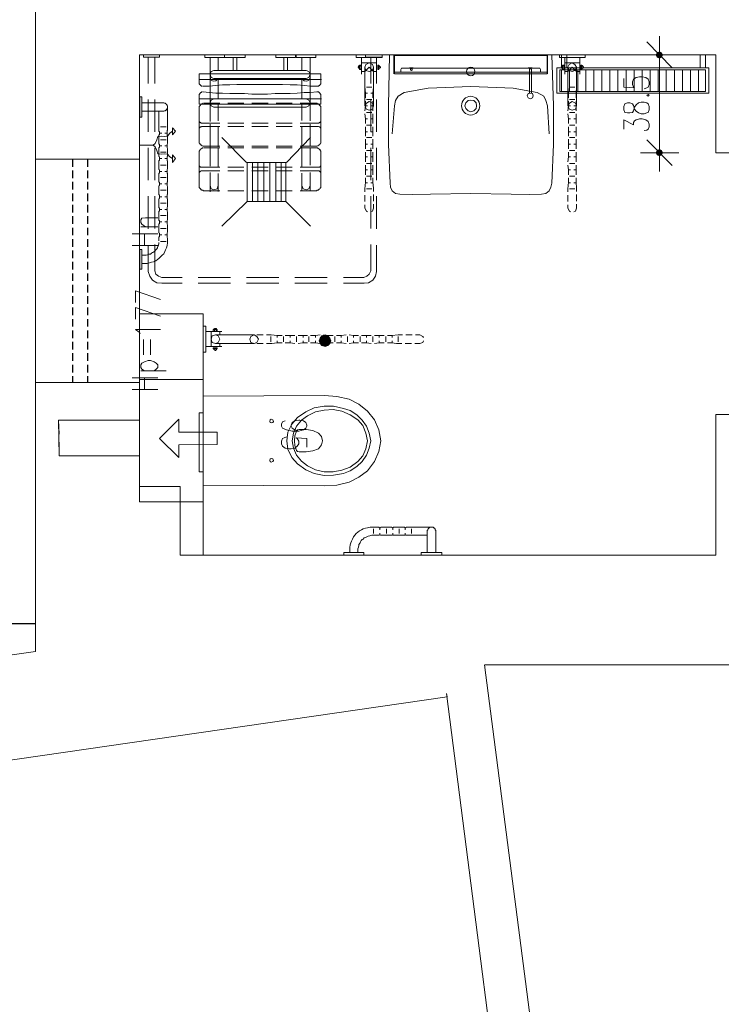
# Model space of a CAD drawing. Header units: millimetres. Extents: x -1096 to 3960, y -1899 to 666.
# Tile 7 of 75: x -47 to 229, y -646 to -258. Entities that reach past the tile are written whole.
import ezdxf
from ezdxf import colors
from ezdxf.entities.mleader import LeaderData, LeaderLine
from ezdxf.math import Vec2, Vec3

# ---------------------------------------------------------------- set-up
doc = ezdxf.new("R2010")
doc.units = ezdxf.units.MM
doc.linetypes.add('DASHEDX2', pattern=[1.5, 1, -0.5])
doc.layers.add('_pomoc', color=17, linetype='Continuous', plot=False)
for name, color, linetype in [('A-okno', 1, 'Continuous'), ('A-opis', 7, 'Continuous'), ('A-ściany', 140, 'Continuous'), ('C00-00-00', 7, 'Continuous')]:
    doc.layers.add(name, color=color, linetype=linetype)
doc.layers.add('C97-97-97', color=7, linetype='Continuous', true_color=0x979797)
doc.styles.add('Arch-Dim', font='romans.shx', dxfattribs={"width": 0.75})

# ---------------------------------------------------------------- blocks, each defined once
blk = doc.blocks.new('_Dot')
at = {"color": 0, "linetype": 'ByBlock', "lineweight": -2}
blk.add_line((-0.5, 0), (-1, 0), dxfattribs=at)
at = {"color": 0, "linetype": 'ByBlock', "const_width": 0.5}
blk.add_lwpolyline([(-0.25, 0, 1), (0.25, 0, 1)], format="xyb", close=True, dxfattribs=at)

msp = doc.modelspace()

# ---------------------------------------------------------------- hatches: boundary and pattern name
at = {"layer": 'C00-00-00'}
h = msp.add_hatch(color=256, dxfattribs=at)
h.dxf.hatch_style = 2
h.paths.add_polyline_path([(203.431, -271.584), (203.844, -272.431), (203.844, -270.74)])
h = msp.add_hatch(color=256, dxfattribs=at)
h.dxf.hatch_style = 2
h.paths.add_polyline_path([(203.844, -272.431), (204.706, -272.855), (204.706, -270.317)])
h = msp.add_hatch(color=256, dxfattribs=at)
h.dxf.hatch_style = 2
h.paths.add_polyline_path([(203.844, -272.431), (203.844, -270.74), (204.706, -270.317)])
h = msp.add_hatch(color=256, dxfattribs=at)
h.dxf.hatch_style = 2
h.paths.add_polyline_path([(204.706, -272.855), (204.706, -270.317), (205.531, -270.74)])
h = msp.add_hatch(color=256, dxfattribs=at)
h.dxf.hatch_style = 2
h.paths.add_polyline_path([(204.706, -272.855), (205.531, -272.431), (205.531, -270.74)])
h = msp.add_hatch(color=256, dxfattribs=at)
h.dxf.hatch_style = 2
h.paths.add_polyline_path([(205.531, -272.431), (205.531, -270.74), (205.981, -271.584)])
h = msp.add_hatch(color=256, dxfattribs=at)
h.dxf.hatch_style = 2
h.paths.add_polyline_path([(203.431, -310.111), (203.844, -310.958), (203.844, -309.263)])
h = msp.add_hatch(color=256, dxfattribs=at)
h.dxf.hatch_style = 2
h.paths.add_polyline_path([(203.844, -309.263), (203.844, -310.958), (203.431, -310.111)])
h = msp.add_hatch(color=256, dxfattribs=at)
h.dxf.hatch_style = 2
h.paths.add_polyline_path([(203.844, -310.958), (204.706, -311.382), (204.706, -308.84)])
h = msp.add_hatch(color=256, dxfattribs=at)
h.dxf.hatch_style = 2
h.paths.add_polyline_path([(203.844, -310.958), (203.844, -309.263), (204.706, -308.84)])
h = msp.add_hatch(color=256, dxfattribs=at)
h.dxf.hatch_style = 2
h.paths.add_polyline_path([(204.706, -308.84), (203.844, -309.263), (203.844, -310.958)])
h = msp.add_hatch(color=256, dxfattribs=at)
h.dxf.hatch_style = 2
h.paths.add_polyline_path([(204.706, -308.84), (204.706, -311.382), (203.844, -310.958)])
h = msp.add_hatch(color=256, dxfattribs=at)
h.dxf.hatch_style = 2
h.paths.add_polyline_path([(204.706, -311.382), (204.706, -308.84), (205.531, -309.263)])
h = msp.add_hatch(color=256, dxfattribs=at)
h.dxf.hatch_style = 2
h.paths.add_polyline_path([(205.531, -309.263), (204.706, -308.84), (204.706, -311.382)])
h = msp.add_hatch(color=256, dxfattribs=at)
h.dxf.hatch_style = 2
h.paths.add_polyline_path([(204.706, -311.382), (205.531, -310.958), (205.531, -309.263)])
h = msp.add_hatch(color=256, dxfattribs=at)
h.dxf.hatch_style = 2
h.paths.add_polyline_path([(205.531, -309.263), (205.531, -310.958), (204.706, -311.382)])
h = msp.add_hatch(color=256, dxfattribs=at)
h.dxf.hatch_style = 2
h.paths.add_polyline_path([(205.531, -310.958), (205.531, -309.263), (205.981, -310.111)])
h = msp.add_hatch(color=256, dxfattribs=at)
h.dxf.hatch_style = 2
h.paths.add_polyline_path([(205.981, -310.111), (205.531, -309.263), (205.531, -310.958)])
h = msp.add_hatch(color=256, dxfattribs=at)
h.dxf.hatch_style = 2
h.paths.add_polyline_path([(71.122, -383.141), (70.71, -384.198), (75.359, -384.198)])
h = msp.add_hatch(color=256, dxfattribs=at)
h.dxf.hatch_style = 2
h.paths.add_polyline_path([(71.76, -382.294), (71.122, -383.141), (74.946, -383.141)])
h = msp.add_hatch(color=256, dxfattribs=at)
h.dxf.hatch_style = 2
h.paths.add_polyline_path([(71.122, -383.141), (74.946, -383.141), (75.359, -384.198)])
h = msp.add_hatch(color=256, dxfattribs=at)
h.dxf.hatch_style = 2
h.paths.add_polyline_path([(73.034, -381.87), (71.76, -382.294), (74.084, -382.294)])
h = msp.add_hatch(color=256, dxfattribs=at)
h.dxf.hatch_style = 2
h.paths.add_polyline_path([(71.76, -382.294), (74.084, -382.294), (74.946, -383.141)])
h = msp.add_hatch(color=256, dxfattribs=at)
h.dxf.hatch_style = 2
h.paths.add_polyline_path([(70.71, -384.198), (71.122, -385.259), (74.946, -385.259)])
h = msp.add_hatch(color=256, dxfattribs=at)
h.dxf.hatch_style = 2
h.paths.add_polyline_path([(70.71, -384.198), (75.359, -384.198), (74.946, -385.259)])
h = msp.add_hatch(color=256, dxfattribs=at)
h.dxf.hatch_style = 2
h.paths.add_polyline_path([(71.122, -385.259), (71.76, -386.103), (74.084, -386.103)])
h = msp.add_hatch(color=256, dxfattribs=at)
h.dxf.hatch_style = 2
h.paths.add_polyline_path([(71.122, -385.259), (74.946, -385.259), (74.084, -386.103)])
h = msp.add_hatch(color=256, dxfattribs=at)
h.dxf.hatch_style = 2
h.paths.add_polyline_path([(71.76, -386.103), (74.084, -386.103), (73.034, -386.527)])

# ---------------------------------------------------------------- linework, layer by layer
at = {"layer": '_pomoc', "color": 1}
msp.add_line((-41, -495.75), (-75.385, -495.75), dxfattribs=at)
at = {"layer": 'A-okno', "linetype": 'DASHEDX2', "ltscale": 3}
for p, q in [((-26.5, -312.653), (-26.5, -400.71)), ((-20.5, -312.653), (-20.5, -400.71))]:
    msp.add_line(p, q, dxfattribs=at)
at = {"layer": 'A-ściany', "lineweight": 0}
msp.add_line((-41, -312.653), (-41, -400.71), dxfattribs=at)
msp.add_lwpolyline([(-41, -312.653), (0, -312.653), (0, -271.584), (226.939, -271.584), (226.939, -310.111), (263.531, -310.111), (263.531, 0), (213.179, 0), (213.179, -107.324), (229.038, -107.324), (229.038, -251.263), (0, -251.263), (0, -179), (-41, -179)], close=True, dxfattribs=at)
for points in [[(0, -312.653), (0, -400.71)], [(135.897, -511.84), (307.171, -511.84), (307.171, -464.851), (263.531, -464.851), (263.531, -413.198), (226.939, -413.198), (226.939, -468.66), (15.897, -468.66), (15.897, -441.565), (0, -441.565), (0, -400.71), (-41, -400.71), (-41, -506.563)], [(-41, -506.563), (-62.333, -509.639), (-56.532, -550.227), (121.147, -524.447), (120.909, -523.189), (150.431, -753.558), (166.847, -751.211), (135.89, -511.831)]]:
    msp.add_lwpolyline(points, dxfattribs=at)
at = {"layer": 'C00-00-00', "lineweight": 0}
for points in [[(199.832, -266.504), (209.767, -276.668)], [(204.706, -279.206), (204.706, -264.176)], [(3.412, -282.805), (3.412, -272.431)], [(5.924, -272.431), (5.924, -282.805)], [(27.744, -280.477), (27.744, -272.645)], [(30.931, -272.645), (30.931, -277.725)], [(63.924, -277.725), (63.924, -272.645)], [(67.111, -272.645), (67.111, -280.477)], [(87.431, -272.645), (87.431, -279.206)], [(87.431, -274.76), (93.355, -274.76)], [(91.03, -272.431), (91.03, -282.805)], [(93.355, -282.805), (93.355, -272.431)], [(93.355, -272.645), (93.355, -279.206)], [(130.397, -271.584), (98.454, -271.584), (98.004, -291.695), (98.004, -306.935), (98.641, -322.176), (98.866, -323.66), (99.504, -325.141), (100.778, -326.198), (102.465, -326.412), (107.527, -326.622), (114.538, -326.412), (130.397, -326.198)], [(100.141, -278.996), (100.141, -271.584), (160.69, -271.584), (160.69, -278.996)], [(100.328, -278.996), (100.328, -271.798), (160.465, -271.798), (160.465, -278.996)], [(130.397, -271.584), (162.378, -271.584), (163.015, -291.695)], [(168.301, -276.668), (168.301, -271.584), (166.164, -271.584), (166.164, -276.668)], [(167.439, -272.645), (167.439, -279.206)], [(167.439, -274.76), (173.363, -274.76)], [(173.363, -272.645), (173.363, -279.206)], [(212.317, -271.584), (197.282, -271.584)], [(222.889, -276.668), (222.889, -271.584), (220.79, -271.584), (220.79, -276.668)], [(24.97, -283.863), (27.332, -283.863), (30.069, -283.653), (32.618, -283.439), (35.58, -283.439), (38.317, -283.229), (56.313, -283.229), (59.275, -283.439), (62.012, -283.439), (64.786, -283.653), (67.335, -283.863), (70.485, -283.863), (70.71, -283.653), (70.935, -283.653), (70.935, -283.439), (71.122, -283.439), (71.122, -283.229), (71.347, -283.015), (71.347, -278.996), (23.507, -278.996), (23.507, -283.015), (23.732, -283.229), (23.732, -283.439), (23.92, -283.439), (23.92, -283.653), (24.145, -283.653), (24.332, -283.863), (24.782, -283.863)], [(29.206, -277.725), (28.156, -278.149), (27.744, -279.206)], [(29.206, -277.725), (28.156, -278.149), (27.744, -279.206), (28.156, -280.477), (29.206, -280.901)], [(27.744, -280.477), (27.744, -279.206)], [(29.206, -277.725), (65.611, -277.725)], [(67.111, -279.206), (66.698, -278.149), (65.611, -277.725)], [(65.611, -280.901), (66.698, -280.477), (67.111, -279.206), (66.698, -278.149), (65.611, -277.725)], [(67.111, -279.206), (67.111, -280.477)], [(86.569, -275.821), (86.381, -275.821), (86.381, -276.031), (86.156, -276.031), (86.156, -276.454), (85.931, -276.454), (86.156, -276.454), (86.156, -276.878), (86.569, -276.878), (86.569, -277.088)], [(86.569, -276.031), (87.019, -276.031)], [(86.569, -276.878), (87.019, -276.878)], [(87.431, -278.149), (88.706, -278.149)], [(88.706, -284.286), (88.706, -278.149), (90.393, -276.454), (92.08, -278.149)], [(88.706, -276.454), (88.706, -291.695)], [(92.08, -276.454), (92.08, -291.695)], [(92.08, -278.149), (92.08, -284.286)], [(92.08, -278.149), (93.355, -278.149)], [(94.217, -276.031), (93.767, -276.031)], [(94.217, -276.878), (93.767, -276.878)], [(94.217, -275.821), (94.405, -275.821), (94.405, -276.031), (94.63, -276.031), (94.63, -276.244), (94.855, -276.244), (94.855, -276.668), (94.63, -276.668), (94.63, -276.878), (94.405, -276.878), (94.217, -277.088)], [(103.515, -276.878), (103.103, -276.878), (102.878, -277.301)], [(103.515, -276.878), (157.279, -276.878)], [(154.317, -286.614), (154.317, -277.301), (154.092, -277.088), (153.904, -276.878), (153.492, -277.088), (153.492, -277.301)], [(153.492, -286.614), (153.492, -277.301)], [(157.916, -277.301), (157.691, -276.878), (157.279, -276.878)], [(157.916, -278.359), (157.916, -277.301)], [(157.916, -277.301), (157.916, -278.359)], [(166.614, -275.821), (166.389, -275.821), (166.389, -276.031), (166.164, -276.031), (166.164, -276.244), (165.977, -276.454), (166.164, -276.454), (166.164, -276.878), (166.614, -276.878), (166.614, -277.088)], [(166.164, -285.981), (166.164, -277.511)], [(166.614, -276.031), (167.027, -276.031)], [(166.614, -276.878), (167.027, -276.878)], [(167.439, -278.149), (168.714, -278.149)], [(168.714, -284.286), (168.714, -278.149), (170.401, -276.454), (172.088, -278.149)], [(168.714, -276.454), (168.714, -291.695)], [(169.351, -285.981), (169.351, -277.511)], [(172.088, -276.454), (172.088, -291.695)], [(172.088, -278.149), (172.088, -284.286)], [(172.088, -278.149), (173.363, -278.149)], [(172.538, -285.981), (172.538, -277.511)], [(174.225, -276.031), (173.813, -276.031)], [(174.225, -276.878), (173.813, -276.878)], [(174.225, -275.821), (174.45, -275.821), (174.45, -276.031), (174.637, -276.031), (174.637, -276.244), (174.862, -276.244), (174.862, -276.668), (174.637, -276.668), (174.637, -276.878), (174.45, -276.878), (174.225, -277.088)], [(175.687, -285.981), (175.687, -277.511)], [(178.874, -285.981), (178.874, -277.511)], [(182.061, -285.981), (182.061, -277.511)], [(185.21, -285.981), (185.21, -277.511)], [(188.397, -285.981), (188.397, -277.511)], [(191.584, -285.981), (191.584, -277.511)], [(194.771, -285.981), (194.771, -277.511)], [(197.92, -285.981), (197.92, -277.511)], [(201.107, -285.981), (201.107, -277.511)], [(204.293, -285.981), (204.293, -277.511)], [(204.706, -305.031), (204.706, -276.668)], [(207.443, -285.981), (207.443, -277.511)], [(210.63, -285.981), (210.63, -277.511)], [(213.816, -285.981), (213.816, -277.511)], [(216.966, -285.981), (216.966, -277.511)], [(220.153, -285.981), (220.153, -277.511)], [(23.507, -281.324), (71.572, -281.324)], [(27.744, -280.477), (28.156, -281.534), (29.019, -281.958), (30.069, -281.748), (30.931, -280.901)], [(27.744, -280.477), (28.156, -281.534), (29.019, -281.958), (30.069, -281.748), (30.931, -280.901)], [(27.744, -280.477), (27.744, -290.424)], [(29.206, -280.901), (65.611, -280.901)], [(30.931, -280.901), (30.931, -288.943)], [(63.924, -280.901), (64.786, -281.748), (65.836, -281.958), (66.698, -281.534), (67.111, -280.477)], [(63.924, -280.901), (64.786, -281.748), (65.836, -281.958), (66.698, -281.534), (67.111, -280.477)], [(63.924, -280.901), (63.924, -288.943)], [(67.111, -280.477), (67.111, -290.424)], [(190.721, -280.901), (190.721, -284.286), (194.958, -284.5), (194.546, -284.286), (194.133, -283.229), (194.133, -282.172), (194.546, -281.111), (195.595, -280.477), (196.87, -280.263), (197.92, -280.263), (199.42, -280.477), (200.244, -281.111), (200.694, -282.172), (200.694, -283.229), (200.244, -284.286), (199.832, -284.5), (198.782, -284.92)], [(24.97, -286.191), (27.332, -286.405), (30.069, -286.614), (32.618, -286.614), (35.58, -286.828), (41.279, -286.828), (44.24, -287.038), (50.389, -287.038), (53.351, -286.828), (59.275, -286.828), (62.012, -286.614), (64.786, -286.405), (67.335, -286.405), (69.847, -286.191), (70.485, -286.191), (70.71, -286.405), (70.935, -286.614), (71.122, -286.828), (71.122, -287.038), (71.347, -287.038), (71.347, -291.061), (23.507, -291.061), (23.507, -287.038), (23.732, -287.038), (23.732, -286.614), (23.92, -286.614), (23.92, -286.405), (24.332, -286.405), (24.332, -286.191), (24.782, -286.191)], [(101.828, -287.885), (104.153, -286.405), (113.676, -284.71), (130.397, -284.076)], [(161.29, -302.702), (160.69, -291.695), (160.053, -289.58), (159.191, -287.885), (156.641, -286.405), (147.118, -284.71), (130.397, -284.076)], [(0.862, -293.813), (9.523, -293.813), (9.748, -293.599), (10.16, -293.599), (10.16, -293.389), (10.385, -293.389), (10.61, -293.176), (10.61, -292.966), (10.798, -292.966), (10.798, -292.542), (11.023, -292.542), (11.023, -291.695), (10.798, -291.695), (10.798, -291.271), (10.61, -291.271), (10.61, -291.061), (10.385, -291.061), (10.385, -290.847), (10.16, -290.847), (10.16, -290.637), (9.748, -290.637), (9.523, -290.424), (0.862, -290.424)], [(3.412, -301.855), (3.412, -289.153)], [(5.924, -289.153), (5.924, -301.855)], [(23.507, -288.943), (71.572, -288.943)], [(29.206, -288.943), (28.156, -289.366), (27.744, -290.424), (28.156, -291.695), (29.206, -292.118)], [(65.611, -288.943), (29.206, -288.943)], [(65.611, -292.118), (66.698, -291.695), (67.111, -290.424), (66.698, -289.366), (65.611, -288.943)], [(91.03, -289.153), (91.03, -301.855)], [(93.355, -301.855), (93.355, -289.153)], [(101.828, -287.885), (100.778, -289.58), (100.328, -291.695)], [(7.611, -305.24), (7.611, -303.126), (7.836, -303.126), (7.836, -301.855), (7.611, -301.645), (7.611, -293.813)], [(11.023, -305.24), (11.023, -303.76), (10.798, -303.55), (10.798, -301.431), (11.023, -301.221), (11.023, -292.118)], [(65.611, -292.118), (29.206, -292.118)], [(100.328, -291.695), (99.504, -302.702)], [(162.378, -322.176), (163.015, -306.935), (163.015, -291.695)], [(190.721, -300.798), (190.721, -297.198), (194.546, -299.103), (194.546, -298.259), (194.958, -297.622), (195.595, -297.198), (196.87, -296.775), (197.92, -296.775), (199.42, -297.198), (200.244, -297.836), (200.694, -298.893), (200.694, -299.95), (200.244, -300.798), (199.832, -301.221), (198.782, -301.431)], [(5.286, -307.149), (6.149, -306.511), (6.786, -305.031), (7.198, -303.76), (8.473, -303.55), (9.748, -303.76), (11.023, -303.55), (11.847, -302.489), (12.935, -301.645)], [(8.698, -302.489), (7.836, -302.489)], [(10.385, -299.95), (8.248, -299.95)], [(10.798, -302.489), (9.973, -302.489)], [(7.611, -344.828), (7.611, -343.344), (7.836, -343.134), (7.836, -341.863), (7.611, -341.653), (7.611, -338.263), (7.836, -338.053), (7.836, -336.782), (7.611, -336.782), (7.611, -333.183), (7.836, -333.183), (7.836, -331.912), (7.611, -331.702), (7.611, -328.317), (7.836, -328.103), (7.836, -326.832), (7.611, -326.622), (7.611, -323.237), (7.836, -323.023), (7.836, -321.752), (7.611, -321.752), (7.611, -318.156), (7.836, -318.156), (7.836, -316.885), (7.611, -316.672), (7.611, -313.286), (7.836, -313.073), (7.836, -311.805), (7.611, -311.592), (7.611, -308.206), (7.836, -307.992), (7.836, -306.725), (7.611, -306.725), (7.611, -305.24)], [(10.385, -305.031), (8.248, -305.031)], [(11.023, -344.828), (11.023, -343.767), (10.798, -343.557), (10.798, -341.653), (11.023, -341.439), (11.023, -338.477), (10.798, -338.263), (10.798, -336.782), (11.023, -336.572), (11.023, -333.397), (10.798, -333.183), (10.798, -331.702), (11.023, -331.492), (11.023, -328.317), (10.798, -328.317), (10.798, -326.622), (11.023, -326.622), (11.023, -323.447), (10.798, -323.237), (10.798, -321.752), (11.023, -321.542), (11.023, -318.366), (10.798, -318.156), (10.798, -316.672), (11.023, -316.462), (11.023, -313.286), (10.798, -313.286), (10.798, -311.592), (11.023, -311.592), (11.023, -308.416), (10.798, -308.206), (10.798, -306.725), (11.023, -306.511), (11.023, -305.24)], [(42.141, -313.92), (32.393, -304.183)], [(57.813, -313.92), (67.335, -304.183)], [(199.832, -305.031), (209.767, -315.191)], [(209.767, -315.191), (199.832, -305.031)], [(204.706, -317.519), (204.706, -302.702)], [(204.706, -302.702), (204.706, -317.519)], [(0, -307.149), (5.286, -307.149), (6.149, -307.782), (6.786, -309.263), (7.198, -310.534), (8.473, -310.744), (9.748, -310.534), (11.023, -310.744), (11.847, -311.805), (12.935, -312.439)], [(3.412, -320.908), (3.412, -308.206)], [(5.924, -308.206), (5.924, -320.908)], [(8.698, -307.359), (7.836, -307.359)], [(10.385, -309.901), (8.248, -309.901)], [(10.798, -307.359), (9.973, -307.359)], [(91.03, -308.206), (91.03, -320.908)], [(93.355, -320.908), (93.355, -308.206)], [(212.317, -310.111), (197.282, -310.111)], [(197.282, -310.111), (212.317, -310.111)], [(8.698, -312.439), (7.836, -312.439)], [(10.798, -312.439), (9.973, -312.439)], [(42.328, -313.92), (42.328, -329.374), (57.588, -329.374)], [(42.328, -313.92), (57.588, -313.92), (57.588, -329.374)], [(44.465, -313.92), (44.465, -329.374)], [(46.565, -313.92), (46.565, -329.374)], [(48.889, -313.92), (48.889, -329.374)], [(51.251, -313.92), (51.251, -329.374)], [(53.576, -313.92), (53.576, -329.374)], [(55.676, -313.92), (55.676, -329.374)], [(8.698, -317.519), (7.836, -317.519)], [(10.385, -314.981), (8.248, -314.981)], [(10.798, -317.519), (9.973, -317.519)], [(10.385, -319.847), (8.248, -319.847)], [(8.698, -322.389), (7.836, -322.389)], [(10.385, -324.927), (8.248, -324.927)], [(10.798, -322.389), (9.973, -322.389)], [(158.328, -326.412), (160.053, -326.198), (161.29, -325.141), (161.928, -323.66)], [(161.928, -323.66), (162.378, -322.176)], [(3.412, -340.168), (3.412, -327.256)], [(5.924, -327.256), (5.924, -339.958)], [(8.698, -327.469), (7.836, -327.469)], [(10.798, -327.469), (9.973, -327.469)], [(42.328, -329.374), (32.393, -339.111)], [(57.588, -329.374), (67.335, -339.111)], [(91.03, -327.256), (91.03, -339.958)], [(93.355, -340.168), (93.355, -327.256)], [(158.328, -326.412), (153.492, -326.622), (146.293, -326.412), (130.397, -326.198)], [(8.698, -332.55), (7.836, -332.55)], [(10.385, -330.008), (8.248, -330.008)], [(10.798, -332.55), (9.973, -332.55)], [(2.325, -339.324), (0.862, -338.263), (0.45, -337.63), (0.45, -336.572), (0.862, -335.935), (2.325, -335.725), (7.198, -335.725)], [(8.698, -337.416), (7.836, -337.416)], [(10.385, -334.878), (8.248, -334.878)], [(10.798, -337.416), (9.973, -337.416)], [(0.45, -339.324), (7.198, -339.324)], [(10.385, -339.958), (8.248, -339.958)], [(-2.962, -342.076), (7.198, -342.076)], [(11.023, -344.828), (11.023, -345.672), (10.798, -346.733), (10.61, -347.58), (10.16, -348.424), (9.973, -349.061), (9.523, -349.908), (8.886, -350.542), (8.248, -351.176), (7.611, -351.813), (7.011, -352.237), (6.374, -352.66), (5.511, -353.084), (4.649, -353.294), (3.824, -353.504), (2.962, -353.718), (0.862, -353.718)], [(1.912, -346.733), (1.912, -342.076)], [(8.698, -342.5), (7.836, -342.5)], [(10.385, -345.038), (8.248, -345.038)], [(10.798, -342.5), (9.973, -342.5)], [(-2.962, -346.733), (7.198, -346.733)], [(0.862, -350.542), (2.549, -350.542), (3.187, -350.332), (3.599, -350.118), (4.237, -350.118), (4.649, -349.695), (5.099, -349.485), (5.511, -349.271), (5.924, -348.847), (6.374, -348.424), (6.786, -348), (7.011, -347.58), (7.198, -346.943), (7.423, -346.519), (7.611, -345.885), (7.611, -345.462)], [(3.412, -356.893), (3.412, -346.519)], [(5.924, -346.309), (5.924, -356.679)], [(91.03, -346.309), (91.03, -356.679)], [(93.355, -356.893), (93.355, -346.519)], [(5.924, -356.679), (6.374, -357.95), (7.423, -358.798), (8.698, -359.221)], [(88.293, -359.221), (89.531, -358.798), (90.393, -357.95), (91.03, -356.679)], [(3.412, -356.893), (4.012, -358.798), (5.099, -360.279), (6.786, -361.34), (8.698, -361.55)], [(16.721, -359.221), (8.698, -359.221)], [(35.767, -359.221), (23.095, -359.221)], [(54.851, -359.221), (42.141, -359.221)], [(73.897, -359.221), (61.187, -359.221)], [(88.293, -359.221), (80.233, -359.221)], [(88.293, -361.55), (90.168, -361.34), (91.893, -360.279), (92.942, -358.798), (93.355, -356.893)], [(8.248, -367.901), (-1.687, -364.511), (-1.687, -369.172)], [(8.698, -361.55), (16.721, -361.55)], [(23.095, -361.55), (35.767, -361.55)], [(42.141, -361.55), (54.851, -361.55)], [(61.187, -361.55), (73.897, -361.55)], [(80.233, -361.55), (88.481, -361.55)], [(8.248, -374.462), (-1.687, -371.076), (-1.687, -375.733)], [(24.97, -468.66), (24.97, -373.614), (0, -373.614)], [(0.225, -381.447), (-0.187, -380.813), (-1.687, -379.756), (8.248, -379.756)], [(29.206, -379.756), (29.206, -379.542), (29.431, -379.542), (29.431, -379.332), (30.293, -379.332), (30.293, -379.756)], [(29.431, -379.756), (29.431, -380.389)], [(30.293, -379.756), (30.293, -380.389)], [(1.5, -389.702), (1.5, -383.775)], [(4.237, -389.702), (4.237, -383.775)], [(26.057, -380.599), (32.393, -380.599)], [(28.156, -380.599), (28.156, -386.527)], [(29.844, -381.87), (45.103, -381.87)], [(31.531, -380.599), (31.531, -381.87)], [(26.057, -386.527), (32.393, -386.527)], [(29.206, -387.374), (29.206, -387.584), (29.431, -387.798), (29.656, -388.011), (30.069, -388.011), (30.069, -387.798), (30.293, -387.798), (30.293, -387.374)], [(29.431, -387.374), (29.431, -386.95)], [(29.844, -385.259), (45.103, -385.259)], [(30.293, -387.374), (30.293, -386.95)], [(31.531, -385.259), (31.531, -386.527)], [(1.912, -396.053), (0.862, -395.416), (0.45, -394.782), (0.45, -393.725), (0.862, -393.088), (1.912, -392.454), (3.412, -392.031), (4.237, -392.031), (5.736, -392.454), (6.561, -393.088), (7.198, -393.725), (7.198, -394.782), (6.561, -395.416), (5.736, -396.053)], [(-2.962, -398.805), (7.198, -398.805)], [(0.45, -396.053), (10.385, -396.053)], [(1.912, -403.462), (1.912, -398.805)], [(-2.962, -403.462), (7.198, -403.462)], [(24.97, -406), (72.809, -405.79), (77.683, -406.214), (82.557, -407.271), (86.381, -409.176), (89.756, -411.927), (92.53, -415.317), (94.217, -419.336), (95.042, -423.572), (94.217, -427.805), (92.53, -431.828), (89.756, -435.424), (86.381, -437.966), (82.557, -439.87), (77.683, -441.141), (72.809, -441.351), (24.97, -441.141)], [(24.97, -441.141), (24.97, -406)], [(58, -423.572), (58.412, -420.183), (59.912, -417.008), (62.237, -414.469), (65.423, -412.141), (68.798, -410.66), (72.622, -410.023), (76.409, -410.023), (80.233, -410.87), (82.97, -411.718), (85.519, -413.412), (87.656, -415.527), (89.343, -417.855), (90.393, -420.607), (91.03, -423.572)], [(60.137, -423.572), (60.549, -420.607), (61.824, -417.855), (63.736, -415.527), (66.061, -413.832), (69.21, -412.141), (72.622, -411.504), (76.221, -411.294), (79.595, -411.927), (82.97, -413.412), (85.931, -415.317), (87.844, -417.645), (89.118, -420.607), (89.756, -423.572)], [(-31.756, -429.5), (-31.943, -415.527), (0, -415.527), (0, -429.5), (-31.756, -429.5), (-31.756, -424.206)], [(-31.756, -421.031), (-31.943, -415.527), (-27.069, -415.527)], [(-23.92, -415.527), (-17.546, -415.527)], [(-14.397, -415.527), (-8.023, -415.527)], [(-4.874, -415.527), (0, -415.527), (0, -420.821)], [(15.447, -420.183), (15.447, -415.103), (7.836, -422.725), (15.447, -430.134)], [(62.649, -419.76), (61.187, -419.336), (60.137, -418.702), (59.687, -417.855), (59.687, -417.431), (60.137, -416.374), (61.187, -415.74), (62.649, -415.527), (63.099, -415.527), (64.561, -415.74), (65.423, -416.374), (65.836, -417.431), (65.836, -417.855), (65.423, -418.702), (64.561, -419.336), (62.649, -419.76), (60.137, -419.76), (57.813, -419.336), (56.313, -418.702), (55.9, -417.855), (55.9, -417.008), (56.313, -416.164), (57.363, -415.74)], [(15.447, -420.183), (30.481, -420.183), (30.481, -425.053), (15.447, -425.263), (15.447, -430.134)], [(65.836, -426.111), (65.836, -422.725), (61.599, -422.511), (62.012, -422.725), (62.649, -423.782), (62.649, -424.84), (62.012, -425.687), (61.187, -426.534), (59.687, -426.748), (58.862, -426.748), (57.363, -426.534), (56.313, -425.687), (55.9, -424.84), (55.9, -423.782), (56.313, -422.725), (56.95, -422.511), (57.813, -422.088)], [(60.962, -423.572), (61.187, -421.668), (61.824, -419.76), (62.237, -419.336), (62.874, -419.126), (65.611, -419.126), (68.16, -419.55), (70.485, -420.607), (71.572, -421.878), (71.984, -423.572)], [(0, -423.996), (0, -429.5), (-4.874, -429.5)], [(62.237, -432.672), (59.912, -430.134), (58.412, -426.958), (58, -423.572)], [(66.061, -433.519), (63.736, -431.614), (61.824, -429.286), (60.549, -426.534), (60.137, -423.572)], [(61.824, -427.382), (61.187, -425.477), (60.962, -423.572)], [(71.984, -423.572), (71.572, -425.263), (70.485, -426.748)], [(91.03, -423.572), (90.393, -426.534), (89.343, -429.286), (87.656, -431.828), (85.519, -433.733), (82.97, -435.424), (80.233, -436.485)], [(89.756, -423.572), (89.118, -426.748), (87.844, -429.5), (85.931, -431.828)], [(-27.069, -429.5), (-31.756, -429.5)], [(-17.546, -429.5), (-23.92, -429.5)], [(-8.023, -429.5), (-14.397, -429.5)], [(62.874, -428.015), (62.237, -427.805), (61.824, -427.382)], [(62.874, -428.015), (65.611, -428.015)], [(70.485, -426.748), (68.16, -427.592), (65.611, -428.015)], [(80.233, -436.485), (76.409, -437.118), (72.622, -437.332), (68.798, -436.485), (65.423, -435.004), (62.237, -432.672)], [(85.931, -431.828), (82.97, -433.943), (79.595, -435.214), (76.221, -435.847), (72.622, -435.847), (69.21, -435.004), (66.061, -433.519)], [(91.668, -457.653), (90.805, -457.653), (89.756, -457.863), (88.931, -458.073), (88.069, -458.286), (87.431, -458.71), (86.569, -459.134), (85.931, -459.557), (85.332, -460.191), (84.694, -460.824), (84.244, -461.462), (83.832, -462.309), (83.42, -463.156), (83.195, -463.79), (82.97, -464.637), (82.782, -465.695), (82.782, -467.599)], [(91.668, -457.653), (94.405, -457.653), (94.405, -457.863), (94.855, -457.863), (95.042, -457.653), (99.279, -457.653), (99.504, -457.863), (99.916, -457.863), (99.916, -457.653), (104.378, -457.653), (104.565, -457.863), (104.79, -457.863), (105.015, -457.653), (114.95, -457.653)], [(113.263, -467.599), (113.263, -458.924), (113.451, -458.71), (113.451, -458.5), (113.676, -458.286), (113.9, -458.073), (114.088, -457.863), (114.313, -457.653), (115.588, -457.653), (115.813, -457.863), (116, -458.073), (116.225, -458.073), (116.225, -458.286), (116.412, -458.286), (116.412, -458.71), (116.637, -458.924), (116.637, -467.599)], [(85.931, -467.599), (85.931, -466.118), (86.156, -465.485), (86.381, -464.851), (86.381, -464.427), (86.794, -463.79), (87.019, -463.366), (87.206, -462.943), (87.656, -462.519), (88.069, -462.309), (88.481, -461.885), (88.931, -461.675), (89.531, -461.462), (89.981, -461.252), (90.618, -461.038), (91.443, -460.824), (94.405, -460.824), (94.63, -460.614), (94.855, -460.824), (99.504, -460.824), (99.691, -460.614), (99.916, -460.824), (104.565, -460.824), (104.565, -460.614), (104.79, -460.824), (113.263, -460.824)], [(92.08, -458.286), (92.08, -460.191)], [(94.63, -457.863), (94.63, -458.71)], [(94.63, -459.981), (94.63, -460.614)], [(97.179, -458.286), (97.179, -460.191)], [(99.691, -457.863), (99.691, -458.71)], [(99.691, -459.981), (99.691, -460.614)], [(102.24, -458.286), (102.24, -460.191)], [(104.565, -457.863), (104.565, -458.71)], [(104.565, -459.981), (104.565, -460.614)], [(107.114, -458.286), (107.114, -460.191)]]:
    msp.add_lwpolyline(points, dxfattribs=at)
for points in [[(204.706, -270.317), (203.844, -270.74), (203.431, -271.584), (203.844, -272.431), (204.706, -272.855), (205.531, -272.431), (205.981, -271.584), (205.531, -270.74)], [(7.836, -272.431), (7.836, -271.585), (1.484, -271.585), (1.484, -272.431)], [(33.443, -272.645), (33.443, -271.586), (25.611, -271.586), (25.611, -272.645)], [(41.504, -272.645), (41.504, -271.586), (33.46, -271.586), (33.46, -272.645)], [(38.317, -277.725), (38.317, -272.646), (36.835, -272.646), (36.835, -277.725)], [(61.412, -272.645), (61.412, -271.586), (53.579, -271.586), (53.579, -272.645)], [(58.225, -277.725), (58.225, -272.646), (56.743, -272.646), (56.743, -277.725)], [(69.435, -272.645), (69.435, -271.586), (61.603, -271.586), (61.603, -272.645)], [(95.492, -272.645), (95.492, -271.586), (85.331, -271.586), (85.331, -272.645)], [(90.393, -278.149), (91.668, -277.725), (92.08, -276.454), (91.668, -275.397), (90.393, -274.76), (89.118, -275.397), (88.706, -276.454), (89.118, -277.725)], [(95.492, -272.431), (95.492, -271.585), (88.929, -271.585), (88.929, -272.431)], [(175.5, -272.645), (175.5, -271.586), (165.34, -271.586), (165.34, -272.645)], [(170.401, -278.149), (171.451, -277.725), (172.088, -276.454), (171.451, -275.397), (170.401, -274.76), (169.126, -275.397), (168.714, -276.454), (169.126, -277.725)], [(87.206, -277.301), (87.206, -275.608), (86.572, -275.608), (86.572, -277.301)], [(94.217, -277.301), (94.217, -275.608), (93.794, -275.608), (93.794, -277.301)], [(160.465, -278.996), (160.465, -278.361), (100.348, -278.361), (100.348, -278.996)], [(102.878, -278.359), (102.878, -277.301)], [(107.752, -276.878), (107.752, -276.667), (106.271, -276.667), (106.271, -276.878)], [(107.114, -277.725), (107.339, -277.511), (107.339, -277.088), (107.114, -276.878), (106.702, -277.088), (106.702, -277.511)], [(154.542, -276.878), (154.542, -276.667), (153.06, -276.667), (153.06, -276.878)], [(224.164, -286.614), (224.164, -276.666), (164.259, -276.666), (164.259, -286.614)], [(222.889, -285.981), (222.889, -277.514), (165.524, -277.514), (165.524, -285.981)], [(167.251, -277.301), (167.251, -275.608), (166.617, -275.608), (166.617, -277.301)], [(174.225, -277.301), (174.225, -275.608), (173.802, -275.608), (173.802, -277.301)], [(153.904, -288.943), (154.729, -288.519), (154.954, -287.672), (154.729, -286.828), (153.904, -286.614), (153.042, -286.828), (152.63, -287.672), (153.042, -288.519)], [(0.862, -296.141), (0.862, -288.098), (0.016, -288.098), (0.016, -296.141)], [(90.393, -293.389), (91.668, -292.966), (92.08, -291.695), (91.668, -290.637), (90.393, -290.004), (89.343, -290.637), (88.706, -291.695), (89.343, -292.966)], [(130.397, -294.023), (131.672, -293.599), (132.534, -292.756), (132.721, -291.695), (132.534, -290.424), (131.672, -289.58), (130.397, -289.366), (129.347, -289.58), (128.485, -290.424), (128.072, -291.695), (128.485, -292.756), (129.347, -293.599)], [(170.401, -293.389), (171.676, -292.966), (172.088, -291.695), (171.676, -290.637), (170.401, -290.004), (169.351, -290.637), (168.714, -291.695), (169.351, -292.966)], [(190.721, -293.176), (191.171, -294.233), (192.221, -294.447), (193.046, -294.447), (194.133, -294.233), (194.546, -293.599), (194.958, -292.118), (195.595, -291.271), (196.458, -290.424), (197.507, -290.214), (198.782, -290.214), (199.832, -290.424), (200.244, -290.847), (200.694, -291.905), (200.694, -293.176), (200.244, -294.233), (199.832, -294.447), (198.782, -294.87), (197.507, -294.87), (196.458, -294.447), (195.595, -293.813), (194.958, -292.966), (194.546, -291.481), (194.133, -290.847), (193.046, -290.424), (192.221, -290.424), (191.171, -290.847), (190.721, -291.905)], [(199.832, -287.462), (200.244, -287.885), (200.694, -287.462), (200.244, -287.252)], [(12.935, -300.374), (12.935, -303.126), (14.172, -301.645)], [(204.706, -308.84), (203.844, -309.263), (203.431, -310.111), (203.844, -310.958), (204.706, -311.382), (205.531, -310.958), (205.981, -310.111), (205.531, -309.263)], [(204.706, -311.382), (205.531, -310.958), (205.981, -310.111), (205.531, -309.263), (204.706, -308.84), (203.844, -309.263), (203.431, -310.111), (203.844, -310.958)], [(12.935, -313.92), (12.935, -310.958), (14.172, -312.439)], [(0.862, -356.046), (0.862, -348.213), (0.016, -348.213), (0.016, -356.046)], [(26.057, -388.645), (26.057, -378.484), (24.998, -378.484), (24.998, -388.645)], [(30.481, -380.389), (30.481, -379.755), (28.999, -379.755), (28.999, -380.389)], [(31.531, -383.565), (30.931, -384.832), (29.844, -385.259), (28.569, -384.832), (28.156, -383.565), (28.569, -382.294), (29.844, -381.87), (30.931, -382.294)], [(46.79, -383.565), (46.153, -384.832), (45.103, -385.259), (43.828, -384.832), (43.416, -383.565), (43.828, -382.508), (45.103, -381.87), (46.153, -382.508)], [(75.359, -384.198), (74.946, -383.141), (74.084, -382.294), (73.034, -381.87), (71.76, -382.294), (71.122, -383.141), (70.71, -384.198), (71.122, -385.259), (71.76, -386.103), (73.034, -386.527), (74.084, -386.103), (74.946, -385.259)], [(30.481, -387.374), (30.481, -386.951), (28.999, -386.951), (28.999, -387.374)], [(24.97, -447.702), (24.97, -399.44), (-0.008, -399.44), (-0.008, -447.702)], [(24.97, -435.847), (24.97, -412.563), (23.488, -412.563), (23.488, -435.847)], [(52.714, -415.95), (52.489, -416.374), (51.851, -416.584), (51.439, -416.374), (51.251, -415.95), (51.439, -415.317), (51.851, -415.103), (52.489, -415.317)], [(52.714, -431.405), (52.489, -431.828), (51.851, -432.038), (51.439, -431.828), (51.251, -431.405), (51.439, -430.767), (51.851, -430.557), (52.489, -430.767)], [(88.293, -468.66), (88.293, -467.603), (80.461, -467.603), (80.461, -468.66)], [(118.962, -468.66), (118.962, -467.603), (110.917, -467.603), (110.917, -468.66)]]:
    msp.add_lwpolyline(points, close=True, dxfattribs=at)
msp.add_circle((130.397, -278.147), 1.69, dxfattribs=at)
msp.add_ellipse((130.397, -291.59), major_axis=(0, 3.704), ratio=0.97166, start_param=0, end_param=6.283185, dxfattribs=at)
at = {"layer": 'C97-97-97', "lineweight": 0}
for points in [[(88.706, -280.477), (88.706, -278.149)], [(92.08, -278.149), (92.08, -280.477)], [(168.714, -280.477), (168.714, -278.149)], [(172.088, -278.149), (172.088, -280.477)], [(88.931, -286.614), (88.706, -284.076), (88.706, -281.748)], [(92.08, -281.748), (92.08, -284.286), (91.893, -286.614)], [(168.939, -286.614), (168.714, -284.076), (168.714, -281.748)], [(172.088, -281.748), (172.088, -284.286), (171.9, -286.614)], [(89.756, -286.614), (88.931, -286.614)], [(88.931, -286.614), (88.931, -288.519)], [(91.443, -284.286), (89.343, -284.286)], [(91.893, -286.614), (91.03, -286.614)], [(91.893, -288.519), (91.893, -286.614)], [(169.763, -286.614), (168.939, -286.614)], [(168.939, -286.614), (168.939, -288.519)], [(171.451, -284.286), (169.351, -284.286)], [(171.9, -286.614), (171.038, -286.614)], [(171.9, -288.519), (171.9, -286.614)], [(31.531, -298.469), (24.145, -298.469), (24.145, -298.259), (23.732, -298.259), (23.732, -298.046), (23.507, -297.836), (23.507, -291.905), (23.732, -291.695), (23.732, -291.481), (23.92, -291.481), (24.145, -291.271), (24.145, -291.061), (24.332, -291.061), (24.557, -290.847), (24.782, -290.847), (24.97, -290.637), (25.195, -290.637)], [(25.42, -290.637), (31.531, -290.637)], [(27.744, -295.718), (27.744, -290.424)], [(27.744, -290.847), (27.744, -297.836)], [(30.931, -297.622), (30.931, -290.637)], [(34.718, -290.637), (41.091, -290.637)], [(44.24, -290.637), (50.614, -290.637)], [(53.763, -290.637), (60.137, -290.637)], [(63.286, -290.637), (69.847, -290.637), (70.072, -290.847), (70.297, -290.847), (70.485, -291.061), (70.71, -291.061), (70.71, -291.271), (70.935, -291.481), (71.122, -291.481), (71.122, -291.695), (71.347, -291.905), (71.347, -297.836), (71.122, -298.046), (71.122, -298.259), (70.71, -298.259), (70.71, -298.469), (63.286, -298.469)], [(63.924, -290.424), (63.924, -297.408)], [(67.111, -290.424), (67.111, -295.718)], [(67.111, -297.622), (67.111, -290.637)], [(88.931, -289.79), (88.931, -291.695)], [(91.443, -289.153), (89.343, -289.153)], [(91.893, -291.695), (91.893, -289.79)], [(168.939, -289.79), (168.939, -291.695)], [(171.451, -289.153), (169.351, -289.153)], [(171.9, -291.695), (171.9, -289.79)], [(30.931, -292.118), (30.931, -296.565)], [(63.924, -296.565), (63.924, -292.118)], [(88.931, -291.695), (88.706, -293.599)], [(89.756, -291.695), (88.931, -291.695)], [(91.443, -294.233), (89.343, -294.233)], [(91.893, -291.695), (91.03, -291.695)], [(91.893, -293.599), (91.893, -291.695)], [(168.939, -291.695), (168.714, -293.599)], [(169.763, -291.695), (168.939, -291.695)], [(171.451, -294.233), (169.351, -294.233)], [(171.9, -291.695), (171.038, -291.695)], [(171.9, -293.599), (171.9, -291.695)], [(23.507, -302.702), (23.507, -295.718)], [(41.091, -298.469), (34.718, -298.469)], [(50.614, -298.469), (44.24, -298.469)], [(60.137, -298.469), (53.763, -298.469)], [(71.347, -295.084), (71.347, -302.279)], [(88.706, -294.87), (88.931, -296.775)], [(89.756, -296.775), (88.931, -296.775)], [(88.931, -296.775), (88.931, -298.679)], [(91.893, -296.775), (91.03, -296.775)], [(91.893, -296.775), (91.893, -294.87)], [(91.893, -298.679), (91.893, -296.775)], [(168.714, -294.87), (168.939, -296.775)], [(169.763, -296.775), (168.939, -296.775)], [(168.939, -296.775), (168.939, -298.679)], [(171.9, -296.775), (171.038, -296.775)], [(171.9, -296.775), (171.9, -294.87)], [(171.9, -298.679), (171.9, -296.775)], [(31.531, -307.572), (24.97, -307.572), (24.782, -307.359), (24.557, -307.359), (24.332, -307.149), (24.145, -307.149), (24.145, -306.935), (23.92, -306.725), (23.732, -306.725), (23.732, -306.511), (23.507, -306.301), (23.507, -300.374), (23.732, -300.374), (23.732, -300.16), (23.92, -299.95), (24.332, -299.95), (24.332, -299.737)], [(24.332, -299.737), (31.531, -299.737)], [(27.744, -305.24), (27.744, -298.893)], [(27.744, -301.011), (27.744, -307.992)], [(30.931, -299.737), (30.931, -306.092)], [(30.931, -307.782), (30.931, -300.798)], [(34.718, -299.737), (41.091, -299.737)], [(44.24, -299.737), (50.614, -299.737)], [(53.763, -299.737), (60.137, -299.737)], [(63.286, -299.737), (70.485, -299.737), (70.71, -299.95), (70.935, -299.95), (71.122, -300.16), (71.122, -300.374), (71.347, -300.374), (71.347, -306.301), (71.122, -306.511), (71.122, -306.725), (70.935, -306.725), (70.71, -306.935), (70.71, -307.149), (70.485, -307.149), (70.297, -307.359), (70.072, -307.359), (69.847, -307.572), (63.286, -307.572)], [(63.924, -306.092), (63.924, -299.737)], [(63.924, -300.588), (63.924, -307.782)], [(67.111, -298.893), (67.111, -305.24)], [(67.111, -307.572), (67.111, -300.798)], [(88.931, -299.95), (88.931, -301.855)], [(89.756, -301.855), (88.931, -301.855)], [(88.931, -301.855), (88.931, -303.55)], [(91.443, -299.317), (89.343, -299.317)], [(91.893, -301.855), (91.03, -301.855)], [(91.893, -301.855), (91.893, -299.95)], [(91.893, -303.55), (91.893, -301.855)], [(168.939, -299.95), (168.939, -301.855)], [(169.763, -301.855), (168.939, -301.855)], [(168.939, -301.855), (168.939, -303.55)], [(171.451, -299.317), (169.351, -299.317)], [(171.9, -301.855), (171.038, -301.855)], [(171.9, -301.855), (171.9, -299.95)], [(171.9, -303.55), (171.9, -301.855)], [(88.931, -304.821), (88.931, -306.725)], [(91.443, -304.183), (89.343, -304.183)], [(91.893, -306.725), (91.893, -304.821)], [(168.939, -304.821), (168.939, -306.725)], [(171.451, -304.183), (169.351, -304.183)], [(171.9, -306.725), (171.9, -304.821)], [(31.531, -315.824), (23.92, -315.824), (23.732, -315.614), (23.732, -315.405), (23.507, -315.405), (23.507, -309.477), (23.732, -309.263), (23.732, -309.053), (23.92, -308.84), (24.145, -308.84), (24.145, -308.63), (24.332, -308.416), (24.557, -308.416), (24.782, -308.206), (25.195, -308.206)], [(25.42, -308.206), (31.531, -308.206)], [(27.744, -308.416), (27.744, -315.405)], [(27.744, -314.767), (27.744, -308.416)], [(30.931, -315.191), (30.931, -308.206)], [(30.931, -309.263), (30.931, -315.614)], [(41.091, -307.572), (34.718, -307.572)], [(34.718, -308.206), (41.091, -308.206)], [(50.614, -307.572), (44.24, -307.572)], [(44.24, -308.206), (50.614, -308.206)], [(60.137, -307.572), (53.763, -307.572)], [(53.763, -308.206), (60.137, -308.206)], [(63.286, -308.206), (70.072, -308.206), (70.297, -308.416), (70.485, -308.416), (70.71, -308.63), (70.71, -308.84), (70.935, -308.84), (71.122, -309.053), (71.122, -309.263), (71.347, -309.477), (71.347, -315.405), (71.122, -315.405), (71.122, -315.614), (70.935, -315.824), (63.286, -315.824)], [(63.924, -307.992), (63.924, -314.981)], [(63.924, -315.614), (63.924, -309.263)], [(67.111, -314.981), (67.111, -308.206)], [(67.111, -308.416), (67.111, -314.767)], [(89.756, -306.725), (88.931, -306.725)], [(88.931, -306.725), (88.931, -308.63)], [(88.931, -309.901), (88.931, -311.805)], [(91.443, -309.263), (89.343, -309.263)], [(91.893, -306.725), (91.03, -306.725)], [(91.893, -308.63), (91.893, -306.725)], [(91.893, -311.805), (91.893, -309.901)], [(169.763, -306.725), (168.939, -306.725)], [(168.939, -306.725), (168.939, -308.63)], [(168.939, -309.901), (168.939, -311.805)], [(171.451, -309.263), (169.351, -309.263)], [(171.9, -306.725), (171.038, -306.725)], [(171.9, -308.63), (171.9, -306.725)], [(171.9, -311.805), (171.9, -309.901)], [(23.507, -320.061), (23.507, -313.073)], [(71.347, -312.653), (71.347, -319.847)], [(89.756, -311.805), (88.931, -311.805)], [(88.931, -311.805), (88.931, -313.71)], [(91.893, -311.805), (91.03, -311.805)], [(91.893, -313.71), (91.893, -311.805)], [(168.939, -311.805), (168.714, -313.71)], [(169.763, -311.805), (168.939, -311.805)], [(171.9, -311.805), (171.038, -311.805)], [(171.9, -313.71), (171.9, -311.805)], [(31.531, -325.141), (24.97, -325.141), (24.97, -324.927), (24.557, -324.927), (24.332, -324.718), (24.145, -324.718), (24.145, -324.504), (23.92, -324.294), (23.732, -324.08), (23.507, -323.87), (23.507, -317.943), (23.732, -317.733), (23.732, -317.519), (23.92, -317.519), (24.145, -317.309), (24.332, -317.309)], [(24.332, -317.309), (31.531, -317.309)], [(27.744, -323.023), (27.744, -317.943)], [(41.091, -315.824), (34.718, -315.824)], [(34.718, -317.309), (41.091, -317.309)], [(50.614, -315.824), (44.24, -315.824)], [(44.24, -317.309), (50.614, -317.309)], [(60.137, -315.824), (53.763, -315.824)], [(53.763, -317.309), (60.137, -317.309)], [(63.286, -317.309), (70.71, -317.309), (70.935, -317.519), (71.122, -317.519), (71.122, -317.733), (71.347, -317.943), (71.347, -323.87), (71.122, -324.08), (70.935, -324.294), (70.71, -324.504), (70.485, -324.718), (70.297, -324.927), (69.847, -324.927), (69.847, -325.141), (63.286, -325.141)], [(67.111, -317.943), (67.111, -323.023)], [(88.931, -314.981), (88.931, -316.885)], [(89.756, -316.885), (88.931, -316.885)], [(88.931, -316.885), (88.931, -318.79)], [(91.443, -314.343), (89.343, -314.343)], [(91.893, -316.885), (91.03, -316.885)], [(91.893, -316.885), (91.893, -314.981)], [(91.893, -318.79), (91.893, -316.885)], [(168.714, -314.981), (168.939, -316.885)], [(169.763, -316.885), (168.939, -316.885)], [(168.939, -316.885), (168.939, -318.79)], [(171.451, -314.343), (169.351, -314.343)], [(171.9, -316.885), (171.038, -316.885)], [(171.9, -316.885), (171.9, -314.981)], [(171.9, -318.79), (171.9, -316.885)], [(27.744, -318.576), (27.744, -325.565)], [(30.931, -325.351), (30.931, -318.366)], [(30.931, -318.79), (30.931, -323.023)], [(63.924, -318.156), (63.924, -325.141)], [(63.924, -323.023), (63.924, -318.79)], [(67.111, -325.141), (67.111, -318.156)], [(88.706, -325.565), (88.706, -324.294), (88.931, -321.752)], [(88.931, -320.061), (88.931, -321.752)], [(91.443, -319.424), (89.343, -319.424)], [(91.893, -321.752), (91.893, -320.061)], [(91.893, -321.752), (92.08, -324.08), (92.08, -325.351)], [(168.714, -325.565), (168.714, -324.294), (168.939, -321.752)], [(168.939, -320.061), (168.939, -321.752)], [(171.451, -319.424), (169.351, -319.424)], [(171.9, -321.752), (171.9, -320.061)], [(171.9, -321.752), (172.088, -324.08), (172.088, -325.351)], [(27.744, -323.023), (28.156, -324.294), (29.206, -324.718), (30.481, -324.294), (30.931, -323.023)], [(41.091, -325.141), (34.718, -325.141)], [(50.614, -325.141), (44.24, -325.141)], [(60.137, -325.141), (53.763, -325.141)], [(63.924, -323.023), (64.374, -324.294), (65.611, -324.718), (66.698, -324.294), (67.111, -323.023)], [(89.756, -321.966), (88.931, -321.966)], [(91.443, -324.294), (89.343, -324.294)], [(91.893, -321.966), (91.03, -321.966)], [(169.763, -321.966), (168.939, -321.966)], [(171.451, -324.294), (169.351, -324.294)], [(171.9, -321.966), (171.038, -321.966)], [(88.706, -329.374), (88.706, -326.832)], [(92.08, -326.622), (92.08, -329.16)], [(168.714, -329.374), (168.714, -326.832)], [(172.088, -326.622), (172.088, -329.16)], [(88.706, -331.912), (88.706, -330.645)], [(88.706, -331.912), (89.343, -333.183), (89.756, -333.397)], [(91.03, -333.397), (91.668, -333.183), (92.08, -331.912)], [(92.08, -330.431), (92.08, -331.912)], [(168.714, -331.912), (168.714, -330.645)], [(168.714, -331.912), (169.351, -333.183), (169.763, -333.397)], [(171.038, -333.397), (171.676, -333.183), (172.088, -331.912)], [(172.088, -330.431), (172.088, -331.912)], [(33.443, -381.87), (31.531, -381.87)], [(37.267, -381.87), (34.718, -381.87)], [(41.091, -381.87), (38.542, -381.87)], [(44.878, -381.87), (42.328, -381.87)], [(48.702, -381.87), (46.153, -381.87)], [(54.213, -382.08), (51.851, -381.87), (49.977, -381.87)], [(51.664, -384.622), (51.664, -382.508)], [(54.213, -382.931), (54.213, -382.08)], [(54.213, -382.08), (56.088, -382.08)], [(56.725, -384.622), (56.725, -382.508)], [(57.363, -382.08), (59.275, -382.08)], [(59.275, -382.931), (59.275, -382.08)], [(59.275, -382.08), (61.187, -382.08)], [(61.824, -384.622), (61.824, -382.508)], [(62.462, -382.08), (64.374, -382.08)], [(64.374, -382.931), (64.374, -382.08)], [(64.374, -382.08), (66.061, -382.08)], [(66.698, -384.622), (66.698, -382.508)], [(67.335, -382.08), (69.21, -382.08)], [(69.21, -382.08), (71.122, -381.87)], [(69.21, -382.931), (69.21, -382.08)], [(71.76, -384.622), (71.76, -382.508)], [(72.397, -381.87), (74.309, -382.08)], [(74.309, -382.931), (74.309, -382.08)], [(74.309, -382.08), (76.221, -382.08)], [(76.858, -384.622), (76.858, -382.508)], [(77.496, -382.08), (79.37, -382.08)], [(79.37, -382.08), (81.282, -381.87)], [(79.37, -382.931), (79.37, -382.08)], [(81.92, -384.622), (81.92, -382.508)], [(82.557, -381.87), (84.244, -382.08)], [(84.244, -382.931), (84.244, -382.08)], [(84.244, -382.08), (86.156, -382.08)], [(86.794, -384.622), (86.794, -382.508)], [(87.431, -382.08), (89.343, -382.08)], [(89.343, -382.931), (89.343, -382.08)], [(89.343, -382.08), (91.255, -382.08)], [(91.893, -384.622), (91.893, -382.508)], [(92.53, -382.08), (94.405, -382.08)], [(94.405, -382.931), (94.405, -382.08)], [(94.405, -382.08), (96.317, -382.08)], [(96.954, -384.622), (96.954, -382.508)], [(97.591, -382.08), (99.279, -382.08)], [(103.515, -381.87), (101.828, -381.87), (99.279, -382.08)], [(99.504, -382.931), (99.504, -382.08)], [(101.828, -384.622), (101.828, -382.508)], [(107.339, -381.87), (104.79, -381.87)], [(110.301, -381.87), (108.614, -381.87)], [(110.301, -381.87), (111.576, -382.508), (111.763, -382.931)], [(31.531, -385.259), (33.443, -385.259)], [(34.718, -385.259), (37.267, -385.259)], [(38.542, -385.259), (41.091, -385.259)], [(42.328, -385.259), (44.878, -385.259)], [(46.153, -385.259), (48.702, -385.259)], [(49.977, -385.259), (52.076, -385.259), (54.213, -385.046)], [(54.213, -385.046), (54.213, -384.198)], [(56.088, -385.046), (54.213, -385.046)], [(59.275, -385.046), (57.363, -385.046)], [(59.275, -385.046), (59.275, -384.198)], [(61.187, -385.259), (59.275, -385.046)], [(64.149, -385.046), (62.462, -385.259)], [(66.061, -385.046), (64.149, -385.046)], [(64.374, -385.046), (64.374, -384.198)], [(69.21, -385.046), (67.335, -385.046)], [(69.21, -385.046), (69.21, -384.198)], [(71.122, -385.259), (69.21, -385.046)], [(74.309, -385.046), (72.397, -385.259)], [(74.309, -385.046), (74.309, -384.198)], [(76.221, -385.046), (74.309, -385.046)], [(79.37, -385.046), (77.496, -385.046)], [(79.37, -385.046), (79.37, -384.198)], [(81.282, -385.259), (79.37, -385.046)], [(84.244, -385.046), (82.557, -385.259)], [(84.244, -385.046), (84.244, -384.198)], [(86.156, -385.046), (84.244, -385.046)], [(89.343, -385.046), (87.431, -385.046)], [(89.343, -385.046), (89.343, -384.198)], [(91.255, -385.259), (89.343, -385.046)], [(94.405, -385.046), (92.53, -385.259)], [(94.405, -385.046), (94.405, -384.198)], [(96.317, -385.046), (94.405, -385.046)], [(99.279, -385.046), (97.591, -385.046)], [(99.279, -385.046), (101.191, -385.259), (103.29, -385.259)], [(99.504, -385.046), (99.504, -384.198)], [(104.565, -385.259), (107.114, -385.259)], [(108.389, -385.259), (110.301, -385.259)], [(111.763, -384.198), (111.576, -384.832), (110.301, -385.259)]]:
    msp.add_lwpolyline(points, dxfattribs=at)

# ---------------------------------------------------------------- leaders
at = {"layer": 'A-opis'}
ml = msp.add_multileader_mtext('Standard', dxfattribs=at)
ml.set_content('\\pxt4;deomntaż okna, zamurowanie fragmentu otowru i montaż mniejszego okna ', color=256, style='Arch-Dim')
ml.set_leader_properties(color=30)
ml.set_arrow_properties(name='DOT')
ml.build(insert=Vec2(0, 0))
ml.multileader.update_dxf_attribs({"text_left_attachment_type": 6, "text_right_attachment_type": 6, "dogleg_length": 2, "arrow_head_size": 5})
ctx = ml.context
ctx.base_point, ctx.char_height, ctx.arrow_head_size, ctx.landing_gap_size, ctx.plane_origin, ctx.plane_x_axis, ctx.plane_y_axis = Vec3(-233.925, -194.569), 12, 5, 0.2, Vec3(1278.634, 4057.6), Vec3(-1, 0), Vec3(0, -1)
ctx.left_attachment, ctx.right_attachment = 6, 6
notes = []
notes.append((ctx, [(0, (1, 1, 0), (-69.795, -194.569), (-1, 0), 2, [(0, [(-26.5, -138.994), (-33.62, -73.463)], 0, [])])]))
ctx.mtext.insert, ctx.mtext.width = Vec3(-233.725, -178.609), 175.89688
for ctx, leaders in notes:
    for number, flags, end, landing, length, lines in leaders:
        leader = LeaderData()
        leader.index, (leader.has_last_leader_line, leader.has_dogleg_vector, leader.attachment_direction) = number, flags
        leader.last_leader_point, leader.dogleg_vector, leader.dogleg_length = Vec3(end), Vec3(landing), length
        for number, points, colour, breaks in lines:
            line = LeaderLine()
            line.index, line.vertices, line.color, line.breaks = number, Vec3.list(points), colors.encode_raw_color(colour), breaks
            leader.lines.append(line)
        ctx.leaders.append(leader)

doc.saveas('drawing.dxf')
